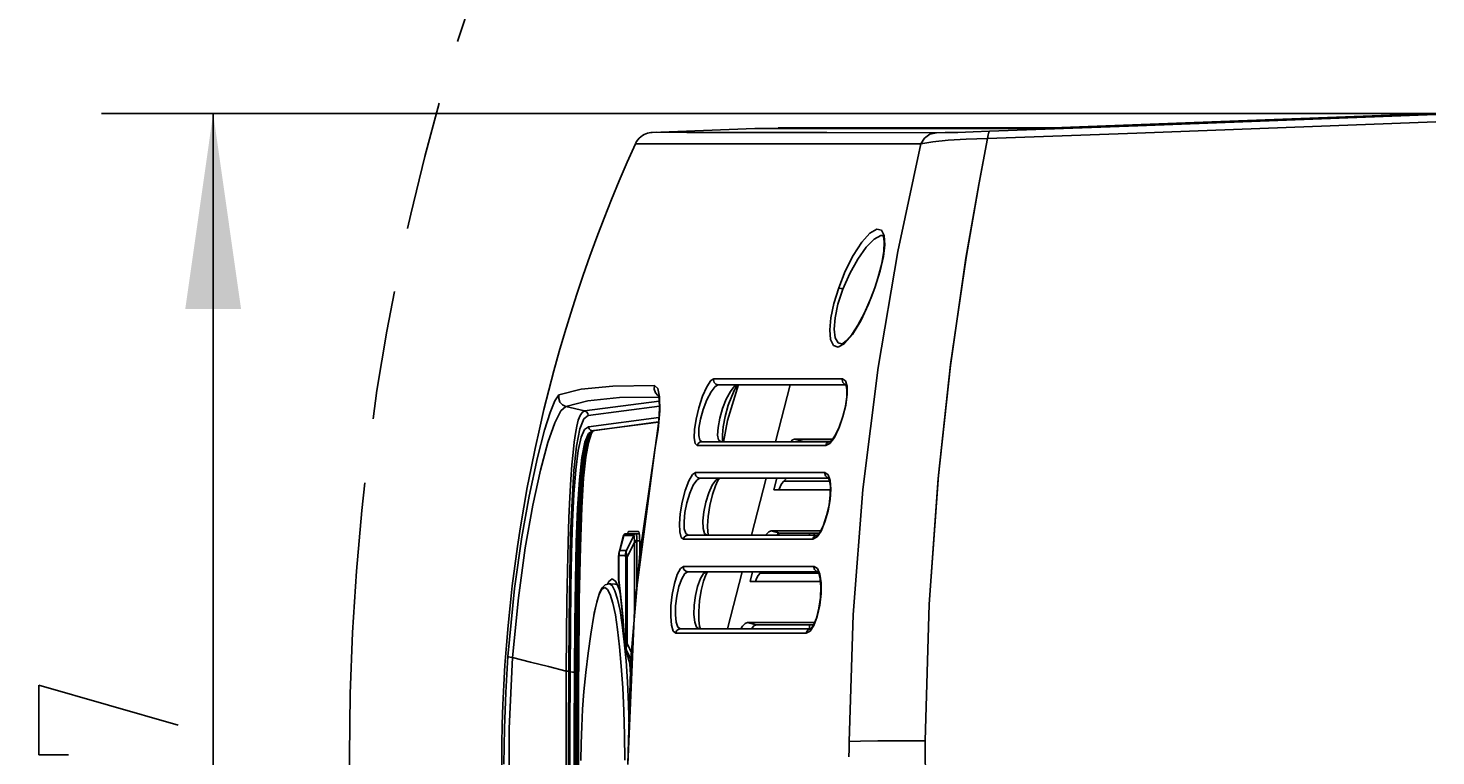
# Model space of a CAD drawing. Header units: inches. Extents: x 0 to 420, y 0 to 297.
# Tile 6 of 90: x 46 to 71, y 76 to 89. Entities that reach past the tile are written whole.
import ezdxf

# ---------------------------------------------------------------- set-up
doc = ezdxf.new("R2010")
doc.units = ezdxf.units.IN
doc.header["$LTSCALE"] = 23.1
doc.header["$MEASUREMENT"] = 0
doc.linetypes.add('PHANTOM', pattern=[0.8, 0.45, -0.05, 0.1, -0.05, 0.1, -0.05])
doc.layers.get('0').update_dxf_attribs({"linetype": 'CONTINUOUS'})
for name, color, linetype in [('AXES', 7, 'CONTINUOUS'), ('DEFAULT_3', 7, 'PHANTOM'), ('DIM_PILOTEES', 7, 'CONTINUOUS')]:
    doc.layers.add(name, color=color, linetype=linetype)
doc.styles.get("Standard").update_dxf_attribs({"font": 'txt', "width": 0.7})
doc.styles.add('TEXTSTYLE_2', font='txt', dxfattribs={"width": 0.7})
doc.dimstyles.new('DIMSTYLE_1', dxfattribs={"dimtxt": 0.18, "dimasz": 3.5, "dimexe": 2, "dimexo": 0, "dimgap": 0.045, "dimtad": 1, "dimzin": 4, "dimdsep": 46, "dimtxsty": 'TEXTSTYLE_2', "dimblk": '_FILLED', "dimblk1": '_FILLED', "dimblk2": '_FILLED', "dimcen": 0.09, "dimazin": 1, "dimtp": 0.003937, "dimtm": 0.003937, "dimtfac": 1, "dimtdec": 0, "dimtofl": 0, "dimtmove": 0, "dimatfit": 3, "dimldrblk": '_FILLED', "dimfxl": 1, "dimtolj": 1, "dimtzin": 4, "dimarcsym": 0})
doc.dimstyles.new('DIMSTYLE_4', dxfattribs={"dimtxt": 2.5, "dimasz": 3.5, "dimexe": 2, "dimexo": 0, "dimgap": 0.09, "dimtad": 1, "dimdec": 0, "dimzin": 4, "dimdsep": 46, "dimtxsty": 'STANDARD', "dimblk": '_FILLED', "dimblk1": '_FILLED', "dimblk2": '_FILLED', "dimcen": 0.09, "dimazin": 1, "dimtp": 0.07874, "dimtm": 0.07874, "dimtfac": 1, "dimtdec": 0, "dimtofl": 0, "dimtmove": 0, "dimatfit": 1, "dimldrblk": '_FILLED', "dimfxl": 1, "dimtolj": 1, "dimtzin": 4, "dimarcsym": 0})

# ---------------------------------------------------------------- blocks, each defined once
blk = doc.blocks.new('_FILLED')
at = {"color": 0, "linetype": 'ByBlock'}
blk.add_solid([(0, 0), (-1, 0.142857), (-1, -0.142857)], dxfattribs=at)
blk = doc.blocks.new('*D2')
at = {"layer": 'DIM_PILOTEES', "color": 2, "linetype": 'Continuous'}
for p, q in [((49.036758, 87.86676), (47.081758, 87.86676)), ((70.977601, 87.86676), (49.036758, 87.86676)), ((49.081758, 87.86676), (49.081758, 76.220878)), ((49.081758, 64.574997), (49.081758, 76.220878)), ((49.036758, 64.574997), (47.081758, 64.574997)), ((70.977867, 64.574997), (49.036758, 64.574997))]:
    blk.add_line(p, q, dxfattribs=at)
at = {"layer": 'DIM_PILOTEES', "color": 2, "linetype": 'Continuous', "xscale": 3.5, "yscale": 3.5, "zscale": 3.5}
for p, rotation in [((49.081758, 87.86676), 90), ((49.081758, 64.574997), 270)]:
    blk.add_blockref('_FILLED', p, dxfattribs=dict(at, rotation=rotation))
blk = doc.blocks.new('*D6')
at = {"layer": 'DIM_PILOTEES', "color": 2, "linetype": 'Continuous'}
for p, q in [((35.961033, 116.165119), (34.006033, 116.165119)), ((84.923528, 116.165119), (35.961033, 116.165119)), ((36.006033, 116.165119), (36.006033, 76.320012)), ((36.006033, 36.474904), (36.006033, 76.320012)), ((35.961033, 36.474904), (34.006033, 36.474904)), ((94.353, 36.474904), (35.961033, 36.474904))]:
    blk.add_line(p, q, dxfattribs=at)
at = {"layer": 'DIM_PILOTEES', "color": 2, "linetype": 'Continuous', "xscale": 3.5, "yscale": 3.5, "zscale": 3.5}
for p, rotation in [((36.006033, 116.165119), 90), ((36.006033, 36.474904), 270)]:
    blk.add_blockref('_FILLED', p, dxfattribs=dict(at, rotation=rotation))
blk = doc.blocks.new('*D14')
at = {"layer": 'DIM_PILOTEES', "color": 2, "linetype": 'Continuous'}
blk.add_line((130.459481, 99.719242), (144.563257, 108.862085), dxfattribs=at)
at = {"layer": 'DIM_PILOTEES', "color": 2, "linetype": 'Continuous', "xscale": 3.5, "yscale": 3.5, "zscale": 3.5, "rotation": 212.953525}
blk.add_blockref('_FILLED', (130.459481, 99.719242), dxfattribs=at)

msp = doc.modelspace()

# ---------------------------------------------------------------- linework, layer by layer
at = {"color": 7, "linetype": 'Continuous'}
for p, q in [((68.305313, 87.744567), (65.638838, 87.644832)), ((68.399861, 87.768044), (66.331871, 87.690567)), ((70.978402, 87.845923), (68.305313, 87.744567)), ((70.473976, 87.847351), (68.399861, 87.768044)), ((70.97798, 87.866799), (70.473976, 87.847354)), ((56.798275, 87.488636), (56.767974, 87.471107)), ((56.828969, 87.502469), (56.798275, 87.488636)), ((56.859378, 87.512772), (56.828969, 87.502469)), ((56.889022, 87.519856), (56.859378, 87.512772)), ((56.917044, 87.524036), (56.889022, 87.519856)), ((56.936047, 87.525529), (56.917044, 87.524036)), ((56.940371, 87.525719), (56.936047, 87.525529)), ((56.940718, 87.528717), (56.939976, 87.528648)), ((57.02853, 87.52904), (56.940718, 87.528717)), ((58.780967, 87.599412), (56.940731, 87.528717)), ((57.563099, 87.528441), (57.02853, 87.52904)), ((58.579097, 87.526578), (57.563099, 87.528441)), ((60.072098, 87.524004), (58.579097, 87.526578)), ((58.780883, 87.599409), (58.857343, 87.599773)), ((58.857343, 87.599773), (59.354833, 87.599605)), ((59.354833, 87.599605), (60.311452, 87.598534)), ((62.03547, 87.521525), (60.072098, 87.524004)), ((60.311452, 87.598534), (61.723158, 87.597053)), ((61.723158, 87.597053), (63.583953, 87.595885)), ((61.821528, 87.424594), (61.91834, 87.493158)), ((61.91834, 87.493158), (62.03565, 87.521565)), ((62.192114, 87.523241), (62.03547, 87.521525)), ((62.41735, 87.528483), (62.192114, 87.523241)), ((62.690705, 87.5367), (62.41735, 87.528483)), ((62.98288, 87.546838), (62.690705, 87.5367)), ((62.95151, 87.419547), (62.959107, 87.486769)), ((62.951514, 87.419525), (65.621216, 87.516833)), ((62.951524, 87.419643), (65.621204, 87.516837)), ((62.959107, 87.486769), (62.969821, 87.53047)), ((62.969821, 87.53047), (62.982886, 87.546878)), ((65.638838, 87.644832), (62.98288, 87.546838)), ((63.645334, 87.59646), (63.583953, 87.595885)), ((63.732855, 87.598196), (63.645334, 87.59646)), ((63.8436, 87.601037), (63.732855, 87.598196)), ((63.974613, 87.604914), (63.8436, 87.601037)), ((64.121087, 87.60969), (63.974613, 87.604914)), ((64.155604, 87.610904), (64.066233, 87.610904)), ((64.278092, 87.615209), (64.121087, 87.60969)), ((66.331871, 87.690567), (64.278088, 87.615223)), ((65.621204, 87.516837), (68.298169, 87.616249)), ((65.621216, 87.516833), (68.298185, 87.61637)), ((68.298169, 87.616249), (70.978003, 87.718003)), ((68.298185, 87.61637), (70.977997, 87.718262)), ((56.642944, 87.325153), (61.753916, 87.325158)), ((56.646012, 87.331787), (56.643449, 87.326262)), ((56.66461, 87.365804), (56.646012, 87.331787)), ((56.686597, 87.397026), (56.66461, 87.365804)), ((56.711488, 87.425122), (56.686597, 87.397026)), ((56.738803, 87.449881), (56.711488, 87.425122)), ((56.767974, 87.471107), (56.738803, 87.449881)), ((61.753916, 87.325158), (61.345444, 85.394013)), ((61.753275, 87.322649), (61.821528, 87.424594)), ((61.969922, 87.359915), (61.753275, 87.322649)), ((62.245219, 87.387449), (61.969922, 87.359915)), ((62.568868, 87.407177), (62.245219, 87.387449)), ((62.951524, 87.419726), (62.568868, 87.407177)), ((62.793298, 86.596956), (62.951514, 87.419525)), ((62.797476, 86.624627), (62.951524, 87.419643)), ((62.563725, 85.273964), (62.793298, 86.596956)), ((62.566689, 85.288469), (62.797476, 86.624627)), ((60.697634, 85.560545), (60.844486, 85.723431)), ((60.844486, 85.723431), (60.967416, 85.796165)), ((60.967416, 85.796165), (61.051329, 85.77911)), ((61.051329, 85.77911), (61.099494, 85.681232)), ((60.544074, 85.32461), (60.697634, 85.560545)), ((60.62674, 85.261596), (60.777481, 85.471802)), ((60.777481, 85.471802), (60.918864, 85.614643)), ((60.918864, 85.614643), (61.037655, 85.680324)), ((61.037655, 85.680324), (61.069662, 85.684494)), ((61.069662, 85.684494), (61.071328, 85.684478)), ((61.0707, 85.685256), (61.07141, 85.684845)), ((61.07141, 85.684845), (61.084266, 85.662033)), ((61.108932, 85.518068), (61.083836, 85.305741)), ((61.084266, 85.662033), (61.100206, 85.567573)), ((61.100206, 85.567573), (61.092704, 85.402415)), ((61.099494, 85.681232), (61.108932, 85.518068)), ((60.400935, 85.042094), (60.544074, 85.32461)), ((60.482654, 85.003391), (60.62674, 85.261596)), ((61.345444, 85.394013), (60.991517, 83.317423)), ((61.083836, 85.305741), (61.025849, 85.047957)), ((61.092704, 85.402415), (61.054049, 85.179731)), ((62.285197, 83.355875), (62.563725, 85.273964)), ((62.287147, 83.374725), (62.566689, 85.288469)), ((60.28363, 84.747803), (60.400935, 85.042094)), ((60.359447, 84.720904), (60.482654, 85.003391)), ((61.025849, 85.047957), (60.933136, 84.747802)), ((61.054049, 85.179731), (60.984493, 84.916906)), ((60.198323, 84.466655), (60.28363, 84.747803)), ((60.271108, 84.450906), (60.359447, 84.720904)), ((60.28363, 84.747803), (60.299369, 84.742104)), ((60.299369, 84.742104), (60.326519, 84.732472)), ((60.326519, 84.732472), (60.359447, 84.720904)), ((60.933136, 84.747802), (60.819541, 84.453763)), ((60.929699, 84.748849), (60.863553, 84.57081)), ((60.984493, 84.916906), (60.92969, 84.748852)), ((60.933141, 84.747801), (60.92969, 84.748852)), ((60.14552, 84.210314), (60.198323, 84.466655)), ((60.819541, 84.453763), (60.678438, 84.156695)), ((60.863553, 84.57081), (60.746039, 84.300698)), ((60.125931, 83.993786), (60.14552, 84.210314)), ((60.202329, 84.003667), (60.218606, 84.207582)), ((60.218606, 84.207582), (60.271108, 84.450906)), ((60.746039, 84.300698), (60.628049, 84.076789)), ((60.13989, 83.821908), (60.125931, 83.993786)), ((60.222002, 83.851644), (60.202329, 84.003667)), ((60.628049, 84.076789), (60.518316, 83.908947)), ((60.678438, 84.156695), (60.528302, 83.909354)), ((60.191671, 83.711084), (60.13989, 83.821908)), ((60.273555, 83.684293), (60.191671, 83.711084)), ((60.276139, 83.76329), (60.222002, 83.851644)), ((60.388872, 83.748224), (60.273555, 83.684293)), ((60.335151, 83.744479), (60.276139, 83.76329)), ((60.358256, 83.751723), (60.336034, 83.744497)), ((60.424864, 83.801116), (60.358256, 83.751723)), ((60.528302, 83.909354), (60.388872, 83.748224)), ((60.518316, 83.908947), (60.424864, 83.801116)), ((60.991517, 83.317423), (60.718616, 81.137937)), ((62.063833, 81.3355), (62.285197, 83.355875)), ((62.069451, 81.392059), (62.287147, 83.374725)), ((56.239762, 82.98863), (55.669207, 82.93306)), ((56.985147, 82.997013), (56.239762, 82.98863)), ((56.981214, 82.931102), (56.984987, 82.997002)), ((56.985147, 82.997013), (57.045596, 82.945033)), ((57.045596, 82.945033), (57.077171, 82.793463)), ((57.844436, 82.80669), (57.920096, 82.976966)), ((57.920096, 82.976966), (57.992394, 83.085108)), ((57.992394, 83.085108), (58.046512, 83.118509)), ((57.998278, 82.887207), (58.069429, 82.980414)), ((58.044067, 83.104148), (58.043753, 83.09675)), ((58.043753, 83.09675), (58.05585, 83.052517)), ((58.044991, 83.111396), (58.044067, 83.104148)), ((58.046512, 83.118509), (58.044991, 83.111396)), ((58.046512, 83.118509), (60.351643, 83.118509)), ((58.05585, 83.052517), (58.085602, 83.022879)), ((58.069429, 82.980414), (58.126571, 83.01175)), ((58.085602, 83.022879), (58.126571, 83.01175)), ((58.126571, 83.01175), (60.413201, 83.01175)), ((58.291986, 82.373951), (58.488326, 83.014159)), ((58.413657, 82.981743), (58.344024, 82.892702)), ((58.469434, 83.011749), (58.413657, 82.981743)), ((58.420221, 82.92005), (58.46118, 82.985685)), ((58.46118, 82.985685), (58.484848, 83.012809)), ((59.417316, 83.01175), (59.154595, 81.99175)), ((60.348941, 83.09675), (60.349247, 83.104122)), ((60.348941, 83.09675), (60.359804, 83.05425)), ((60.349247, 83.104122), (60.350157, 83.111413)), ((60.350157, 83.111413), (60.351643, 83.118509)), ((60.405816, 83.08271), (60.351643, 83.118509)), ((60.359804, 83.05425), (60.389483, 83.023138)), ((60.389483, 83.023138), (60.429082, 83.011756)), ((60.433545, 82.986204), (60.405816, 83.08271)), ((60.409783, 83.019607), (60.4188, 82.998879)), ((60.4188, 82.998879), (60.430294, 82.923547)), ((60.435451, 82.837808), (60.433545, 82.986204)), ((55.197732, 82.725598), (55.114053, 82.512317)), ((55.274489, 82.830565), (55.197732, 82.725598)), ((55.270567, 82.764143), (55.274089, 82.830416)), ((55.292339, 82.702064), (55.270567, 82.764143)), ((55.669207, 82.93306), (55.274489, 82.830565)), ((55.335991, 82.652871), (55.292339, 82.702064)), ((55.395013, 82.623926), (55.78989, 82.726466)), ((57.069905, 82.718661), (55.734548, 82.542837)), ((55.78989, 82.726466), (56.359655, 82.781943)), ((56.359655, 82.781943), (57.061657, 82.789801)), ((57.002306, 82.86891), (56.981214, 82.931102)), ((57.045052, 82.819534), (57.002306, 82.86891)), ((57.057515, 82.813284), (57.045052, 82.819534)), ((57.053624, 82.829638), (57.055682, 82.823677)), ((57.055682, 82.823677), (57.068964, 82.748376)), ((57.068964, 82.748376), (57.073869, 82.593578)), ((57.077171, 82.793463), (57.078899, 82.542866)), ((57.776654, 82.599767), (57.844436, 82.80669)), ((57.857795, 82.570275), (57.923742, 82.743026)), ((57.923742, 82.743026), (57.998278, 82.887207)), ((58.270856, 82.75515), (58.204319, 82.586991)), ((58.344024, 82.892702), (58.270856, 82.75515)), ((58.30702, 82.645867), (58.367598, 82.809603)), ((58.367598, 82.809603), (58.420221, 82.92005)), ((60.427023, 82.795534), (60.402891, 82.630235)), ((60.41024, 82.647472), (60.435451, 82.837808)), ((60.430294, 82.923547), (60.427023, 82.795534)), ((55.114053, 82.512317), (55.017138, 82.196565)), ((55.203092, 82.331176), (55.310785, 82.543067)), ((55.310785, 82.543067), (55.394988, 82.623932)), ((55.395011, 82.623925), (55.335991, 82.652871)), ((55.734548, 82.542837), (55.395013, 82.623926)), ((55.621244, 82.377303), (55.654381, 82.460683)), ((55.654381, 82.460683), (55.692284, 82.51719)), ((55.692284, 82.51719), (55.734548, 82.542837)), ((55.717675, 82.399412), (55.797282, 82.460743)), ((55.734548, 82.542837), (55.766597, 82.52619)), ((55.766597, 82.52619), (55.789011, 82.497294)), ((55.789011, 82.497294), (55.797282, 82.460743)), ((55.797282, 82.460743), (57.072756, 82.628682)), ((57.078899, 82.542866), (57.048388, 82.213318)), ((57.073869, 82.593578), (57.060061, 82.358802)), ((57.728942, 82.398436), (57.776654, 82.599767)), ((57.809074, 82.393897), (57.857795, 82.570275)), ((58.204319, 82.586991), (58.153847, 82.413189)), ((58.21545, 82.258384), (58.25134, 82.446011)), ((58.25134, 82.446011), (58.30702, 82.645867)), ((60.289357, 82.237269), (60.360759, 82.442048)), ((60.35779, 82.445751), (60.295877, 82.265835)), ((60.402891, 82.630235), (60.35779, 82.445751)), ((60.360759, 82.442048), (60.41024, 82.647472)), ((55.017138, 82.196565), (54.891122, 81.706973)), ((55.077009, 81.977405), (55.203092, 82.331176)), ((55.568477, 82.139256), (55.592795, 82.269892)), ((55.588363, 81.913246), (55.647591, 82.223222)), ((55.592795, 82.269892), (55.621244, 82.377303)), ((55.647591, 82.223222), (55.717675, 82.399412)), ((55.734212, 82.210084), (55.67257, 82.0756)), ((55.802836, 82.25709), (55.734212, 82.210084)), ((55.801135, 82.137112), (55.872871, 82.189141)), ((57.063844, 82.423123), (55.802836, 82.25709)), ((55.802836, 82.25709), (55.812374, 82.222358)), ((55.812374, 82.222358), (55.838039, 82.197459)), ((55.82655, 82.138568), (55.897912, 82.190021)), ((55.838039, 82.197459), (55.872871, 82.189139)), ((55.872114, 82.175332), (55.889608, 82.184331)), ((55.872871, 82.189139), (57.058423, 82.345238)), ((55.881143, 82.189476), (55.872871, 82.189139)), ((55.889901, 82.189783), (55.881143, 82.189476)), ((55.897912, 82.190019), (55.889901, 82.189783)), ((57.058127, 82.342782), (55.897912, 82.190019)), ((55.897912, 82.190019), (55.901217, 82.190299)), ((57.048388, 82.213318), (56.99323, 81.845269)), ((57.060061, 82.358802), (57.023479, 82.055809)), ((57.69592, 82.06067), (57.701319, 82.212915)), ((57.701319, 82.212915), (57.728942, 82.398436)), ((57.776933, 82.106223), (57.781754, 82.234364)), ((57.781754, 82.234364), (57.809074, 82.393897)), ((58.122943, 82.246605), (58.116019, 82.111987)), ((58.153847, 82.413189), (58.122943, 82.246605)), ((58.201317, 82.114888), (58.21545, 82.258384)), ((58.22039, 81.982889), (58.291986, 82.373951)), ((60.206816, 82.069684), (60.289357, 82.237269)), ((60.295877, 82.265835), (60.226002, 82.117355)), ((54.94213, 81.48439), (55.077009, 81.977405)), ((55.526373, 81.799687), (55.546715, 81.983999)), ((55.546715, 81.983999), (55.568477, 82.139256)), ((55.67257, 82.0756), (55.618958, 81.835352)), ((55.682721, 81.711296), (55.737467, 81.98631)), ((55.70904, 81.720183), (55.763728, 81.991091)), ((55.737467, 81.98631), (55.801135, 82.137112)), ((55.740571, 81.790014), (55.793044, 82.02381)), ((55.755049, 81.71374), (55.800977, 81.97423)), ((55.763728, 81.991091), (55.82655, 82.138568)), ((55.81656, 82.047036), (55.763821, 81.812731)), ((55.793044, 82.02381), (55.85338, 82.154297)), ((55.800977, 81.97423), (55.858593, 82.146528)), ((55.877245, 82.178398), (55.81656, 82.047036)), ((55.85338, 82.154297), (55.868037, 82.171423)), ((55.858593, 82.146528), (55.879737, 82.179253)), ((55.868017, 82.1714), (55.872114, 82.175332)), ((55.868037, 82.171423), (55.868092, 82.171479)), ((57.023479, 82.055809), (56.988902, 81.839445)), ((57.713731, 81.959219), (57.69592, 82.06067)), ((57.751815, 81.924743), (57.713731, 81.959219)), ((57.766634, 81.957921), (57.751819, 81.924743)), ((57.795679, 81.98275), (57.766634, 81.957921)), ((57.794416, 82.021796), (57.776933, 82.106223)), ((57.832768, 81.99175), (57.794416, 82.021796)), ((57.832772, 81.99175), (57.795679, 81.98275)), ((60.130167, 81.99175), (57.832767, 81.99175)), ((58.116019, 82.111987), (58.132922, 82.023332)), ((58.132922, 82.023332), (58.171989, 81.99175)), ((58.202795, 82.022339), (58.201317, 82.114888)), ((58.208492, 81.99175), (58.202795, 82.022339)), ((59.454351, 82.023693), (59.424158, 81.99175)), ((59.495178, 82.04057), (59.454351, 82.023693)), ((59.495178, 82.04057), (59.653024, 81.996571)), ((59.495178, 82.04057), (60.174382, 82.04057)), ((59.641363, 81.99175), (59.653024, 81.996571)), ((59.653024, 81.996571), (60.132966, 81.996571)), ((60.050694, 81.924743), (60.066398, 81.959546)), ((60.050703, 81.924743), (60.123043, 81.960803)), ((60.066398, 81.959546), (60.094193, 81.983038)), ((60.094193, 81.983038), (60.129961, 81.99175)), ((60.123043, 81.960803), (60.206816, 82.069684)), ((60.154384, 82.014741), (60.12897, 81.993181)), ((60.12897, 81.993181), (60.130159, 81.991741)), ((60.164731, 82.026214), (60.154384, 82.014741)), ((60.226002, 82.117355), (60.164731, 82.026214)), ((54.891122, 81.706973), (54.742714, 81.020642)), ((55.506888, 81.579489), (55.526373, 81.799687)), ((55.542197, 81.47822), (55.588363, 81.913246)), ((55.618958, 81.835352), (55.575632, 81.487633)), ((55.639466, 81.30719), (55.682721, 81.711296)), ((55.66526, 81.318349), (55.70904, 81.720183)), ((55.69817, 81.450157), (55.740571, 81.790014)), ((55.716398, 81.341624), (55.755049, 81.71374)), ((55.763821, 81.812731), (55.721187, 81.47296)), ((56.988897, 81.839427), (56.633258, 79.110269)), ((56.725454, 79.986982), (56.99323, 81.845269)), ((56.988902, 81.839458), (56.993343, 81.8459)), ((60.050694, 81.924743), (57.751819, 81.924743)), ((54.804412, 80.85619), (54.94213, 81.48439)), ((55.487843, 81.315548), (55.506888, 81.579489)), ((55.508097, 80.942453), (55.542197, 81.47822)), ((55.575632, 81.487633), (55.543062, 81.055638)), ((55.666311, 81.026069), (55.69817, 81.450157)), ((55.721187, 81.47296), (55.688905, 81.047955)), ((57.66468, 81.405463), (57.717093, 81.439038)), ((57.715704, 81.428145), (57.715526, 81.422577)), ((57.716228, 81.433626), (57.715704, 81.428145)), ((57.717093, 81.439038), (57.716228, 81.433626)), ((57.717093, 81.439038), (60.038368, 81.439038)), ((60.036833, 81.422577), (60.037006, 81.428119)), ((60.037006, 81.428119), (60.037521, 81.433622)), ((60.037521, 81.433622), (60.038368, 81.439038)), ((60.095954, 81.402271), (60.038369, 81.439038)), ((55.469355, 81.000575), (55.487843, 81.315548)), ((55.607626, 80.798325), (55.639466, 81.30719)), ((55.633117, 80.810523), (55.66526, 81.318349)), ((55.683567, 80.817186), (55.716398, 81.341624)), ((57.532601, 81.118147), (57.597287, 81.292163)), ((57.597287, 81.292163), (57.66468, 81.405463)), ((57.616558, 81.070446), (57.679054, 81.212657)), ((57.679054, 81.212657), (57.742839, 81.305786)), ((57.715526, 81.422577), (57.726705, 81.379921)), ((57.726705, 81.379921), (57.756835, 81.349013)), ((57.742839, 81.305786), (57.798309, 81.337577)), ((57.756835, 81.349013), (57.798308, 81.337577)), ((57.798309, 81.337577), (60.104746, 81.337577)), ((58.018793, 81.216765), (57.956809, 81.079151)), ((58.081633, 81.30669), (58.018793, 81.216765)), ((58.02323, 81.047932), (58.076624, 81.202056)), ((58.076624, 81.202056), (58.121815, 81.29543)), ((58.136134, 81.337575), (58.081633, 81.30669)), ((58.121815, 81.29543), (58.151329, 81.33706)), ((58.9861, 81.337577), (58.723379, 80.317577)), ((59.120463, 81.131534), (59.173533, 81.337577)), ((59.233664, 81.187225), (59.21418, 81.131534)), ((59.262151, 81.238553), (59.233664, 81.187225)), ((59.298769, 81.283952), (59.262151, 81.238553)), ((59.350317, 81.337577), (59.298769, 81.283952)), ((59.298769, 81.283952), (60.122708, 81.283952)), ((59.339929, 81.326771), (59.342712, 81.337577)), ((60.046723, 81.381886), (60.036833, 81.422577)), ((60.075829, 81.349912), (60.046723, 81.381886)), ((60.116694, 81.337586), (60.075829, 81.349912)), ((60.131943, 81.298696), (60.095954, 81.402271)), ((60.101847, 81.342778), (60.103328, 81.340961)), ((60.103328, 81.340961), (60.12023, 81.30061)), ((60.117876, 81.337577), (60.116694, 81.337586)), ((60.12023, 81.30061), (60.13568, 81.196762)), ((60.142681, 81.140807), (60.131943, 81.298696)), ((60.13568, 81.196762), (60.133992, 81.0435)), ((61.903312, 79.085392), (62.069451, 81.392059)), ((61.903568, 79.084344), (62.063833, 81.3355)), ((54.742714, 81.020642), (54.61137, 80.288574)), ((55.452363, 80.627206), (55.469355, 81.000575)), ((55.483464, 80.319935), (55.508097, 80.942453)), ((55.543062, 81.055638), (55.518999, 80.558743)), ((55.642607, 80.535397), (55.666311, 81.026069)), ((55.688905, 81.047955), (55.664856, 80.554685)), ((57.479134, 80.908602), (57.532601, 81.118147)), ((57.564781, 80.900583), (57.616558, 81.070446)), ((57.956809, 81.079151), (57.904145, 80.911798)), ((57.975431, 80.851879), (58.02323, 81.047932)), ((59.120463, 81.131534), (60.134961, 81.131534)), ((60.094104, 80.754641), (60.129649, 80.956)), ((60.133992, 81.0435), (60.111278, 80.860186)), ((60.129649, 80.956), (60.142681, 81.140807)), ((60.718616, 81.137937), (60.541236, 78.894107)), ((54.669945, 80.095242), (54.804412, 80.85619)), ((55.584508, 80.196671), (55.607626, 80.798325)), ((55.609749, 80.206774), (55.633117, 80.810523)), ((55.657469, 80.11351), (55.683567, 80.817186)), ((57.432464, 80.525099), (57.445695, 80.703228)), ((57.445695, 80.703228), (57.479134, 80.908602)), ((57.51455, 80.565535), (57.529838, 80.725805)), ((57.529838, 80.725805), (57.564781, 80.900583)), ((57.86792, 80.739016), (57.85056, 80.573749)), ((57.904145, 80.911798), (57.86792, 80.739016)), ((57.945069, 80.655327), (57.975431, 80.851879)), ((60.03792, 80.555529), (60.094104, 80.754641)), ((60.111278, 80.860186), (60.068426, 80.669462)), ((55.438267, 80.188996), (55.452363, 80.627206)), ((55.518999, 80.558743), (55.501185, 80.000231)), ((55.625009, 79.981903), (55.642607, 80.535397)), ((55.664856, 80.554685), (55.647005, 79.997027)), ((57.438179, 80.378162), (57.432464, 80.525099)), ((57.519496, 80.435087), (57.51455, 80.565535)), ((57.54394, 80.348465), (57.519496, 80.435087)), ((57.85056, 80.573749), (57.854463, 80.438853)), ((57.854463, 80.438853), (57.878752, 80.349489)), ((57.934528, 80.486163), (57.945069, 80.655327)), ((57.94026, 80.372226), (57.934528, 80.486163)), ((60.010957, 80.499723), (59.949349, 80.377691)), ((59.968787, 80.392964), (60.03792, 80.555529)), ((60.068426, 80.669462), (60.010957, 80.499723)), ((54.61137, 80.288574), (54.480062, 79.365012)), ((55.426631, 79.689593), (55.438267, 80.188996)), ((55.466154, 79.613874), (55.483464, 80.319935)), ((55.568166, 79.504896), (55.584508, 80.196671)), ((55.593241, 79.512732), (55.609749, 80.206774)), ((56.352922, 80.018439), (56.426973, 80.303921)), ((56.364233, 80.0467), (56.434041, 80.315826)), ((56.42924, 80.311346), (56.426965, 80.303891)), ((56.426975, 80.303929), (56.428797, 80.309772)), ((56.428797, 80.309772), (56.431591, 80.314519)), ((56.432637, 80.319131), (56.42924, 80.311346)), ((56.43159, 80.314519), (56.437614, 80.326109)), ((56.432324, 80.31496), (56.431591, 80.314519)), ((56.433141, 80.315396), (56.432324, 80.31496)), ((56.438379, 80.327712), (56.432637, 80.319131)), ((56.434041, 80.315826), (56.433141, 80.315396)), ((56.440406, 80.327201), (56.434041, 80.315826)), ((56.612458, 80.315826), (56.434041, 80.315826)), ((56.437614, 80.326109), (56.446772, 80.335249)), ((56.447443, 80.335912), (56.438379, 80.327712)), ((56.449766, 80.336001), (56.440406, 80.327201)), ((56.446772, 80.335249), (56.458523, 80.341286)), ((56.459393, 80.341597), (56.447443, 80.335912)), ((56.461064, 80.341494), (56.449766, 80.336001)), ((56.458523, 80.341286), (56.471732, 80.343404)), ((56.471734, 80.343404), (56.459393, 80.341597)), ((56.473579, 80.343404), (56.461064, 80.341494)), ((56.471732, 80.343404), (56.713393, 80.343404)), ((56.612458, 80.315826), (56.481718, 80.0467)), ((56.495233, 79.927318), (56.625973, 80.196444)), ((56.506801, 80.353382), (56.505672, 80.343404)), ((56.512155, 80.377528), (56.506801, 80.353382)), ((56.518121, 80.385904), (56.512155, 80.377528)), ((56.518121, 80.385904), (56.700944, 80.385904)), ((56.612458, 80.315826), (56.618624, 80.326943)), ((56.613127, 80.315396), (56.612458, 80.315826)), ((56.613889, 80.31496), (56.613127, 80.315396)), ((56.614747, 80.314519), (56.613889, 80.31496)), ((56.614747, 80.314519), (56.620725, 80.326116)), ((56.614747, 80.314519), (56.617329, 80.310191)), ((56.617329, 80.310191), (56.619549, 80.299804)), ((56.618624, 80.326943), (56.627704, 80.335666)), ((56.619549, 80.299804), (56.621644, 80.283866)), ((56.620725, 80.326116), (56.629805, 80.33525)), ((56.621644, 80.283866), (56.623607, 80.264199)), ((56.623607, 80.264199), (56.625167, 80.241698)), ((56.625167, 80.241698), (56.625744, 80.217376)), ((56.625732, 80.21035), (56.625744, 80.217376)), ((56.625808, 80.203372), (56.625732, 80.21035)), ((56.625744, 80.217376), (56.668988, 80.215904)), ((56.625973, 80.196444), (56.625808, 80.203372)), ((56.625973, 78.943627), (56.625973, 80.196444)), ((56.668633, 80.196444), (56.625973, 80.196444)), ((56.627704, 80.335666), (56.63918, 80.341399)), ((56.629805, 80.33525), (56.641455, 80.341286)), ((56.63918, 80.341399), (56.651996, 80.343404)), ((56.641455, 80.341286), (56.654555, 80.343404)), ((56.6581, 80.340286), (56.654555, 80.343404)), ((56.661154, 80.330886), (56.6581, 80.340286)), ((56.663856, 80.315352), (56.661154, 80.330886)), ((56.66619, 80.294522), (56.663856, 80.315352)), ((56.667944, 80.270814), (56.66619, 80.294522)), ((56.668997, 80.244498), (56.667944, 80.270814)), ((56.668633, 80.196439), (56.668673, 80.202932)), ((56.668633, 80.196439), (56.668633, 79.381734)), ((56.668673, 80.202932), (56.668791, 80.209419)), ((56.668791, 80.209419), (56.668988, 80.215904)), ((56.668988, 80.215904), (56.668997, 80.244498)), ((56.720189, 80.215904), (56.668988, 80.215904)), ((56.706909, 80.37753), (56.700944, 80.385904)), ((56.712263, 80.353388), (56.706909, 80.37753)), ((56.716507, 80.315899), (56.712263, 80.353388)), ((56.719241, 80.268604), (56.716507, 80.315899)), ((56.720189, 80.215904), (56.719241, 80.268604)), ((56.720189, 80.215904), (56.720189, 79.777374)), ((57.462375, 80.28086), (57.438179, 80.378162)), ((57.503689, 80.245272), (57.462375, 80.28086)), ((57.503689, 80.245272), (57.51834, 80.28221)), ((59.820411, 80.245272), (57.503689, 80.245272)), ((57.51834, 80.28221), (57.547789, 80.30822)), ((57.585547, 80.317577), (57.54394, 80.348465)), ((57.547789, 80.30822), (57.585551, 80.317577)), ((59.900559, 80.317577), (57.585547, 80.317577)), ((57.878752, 80.349489), (57.921001, 80.317577)), ((57.951991, 80.317577), (57.94026, 80.372226)), ((58.984837, 80.332354), (58.975538, 80.317577)), ((59.031403, 80.381619), (58.984837, 80.332354)), ((59.07223, 80.398496), (59.031403, 80.381619)), ((59.07223, 80.398496), (59.230076, 80.354497)), ((59.07223, 80.398496), (59.959853, 80.398496)), ((59.170304, 80.317577), (59.189246, 80.337617)), ((59.189246, 80.337617), (59.230076, 80.354497)), ((59.230076, 80.354497), (59.930239, 80.354497)), ((59.760966, 80.317577), (59.760966, 80.354497)), ((59.820411, 80.245272), (59.835134, 80.282757)), ((59.820416, 80.245272), (59.897047, 80.287668)), ((59.835134, 80.282757), (59.863467, 80.308155)), ((59.843, 80.354497), (59.843, 80.317574)), ((59.863467, 80.308155), (59.899935, 80.317574)), ((59.897047, 80.287668), (59.968787, 80.392964)), ((59.904292, 80.323004), (59.900359, 80.32002)), ((59.949349, 80.377691), (59.904292, 80.323004)), ((54.54731, 79.20115), (54.669945, 80.095242)), ((55.501185, 80.000231), (55.488247, 79.376388)), ((55.612264, 79.365632), (55.625009, 79.981903)), ((55.647005, 79.997027), (55.634094, 79.376731)), ((55.638183, 79.16062), (55.657469, 80.11351)), ((56.343269, 79.943111), (56.343083, 79.927318)), ((56.343083, 79.927318), (56.343083, 79.541589)), ((56.344723, 79.927318), (56.343083, 79.927318)), ((56.343942, 79.959335), (56.343269, 79.943111)), ((56.345141, 79.974347), (56.343942, 79.959335)), ((56.344723, 79.927318), (56.344763, 79.933353)), ((56.344723, 79.927318), (56.344723, 79.541592)), ((56.344763, 79.933353), (56.344881, 79.938588)), ((56.344881, 79.938588), (56.345063, 79.942984)), ((56.345063, 79.942984), (56.345301, 79.946633)), ((56.347117, 79.990021), (56.345141, 79.974347)), ((56.345301, 79.946633), (56.345591, 79.94967)), ((56.345591, 79.94967), (56.345938, 79.952198)), ((56.345938, 79.952198), (56.346354, 79.954258)), ((56.346354, 79.954258), (56.346849, 79.955822)), ((56.346849, 79.955822), (56.347432, 79.956818)), ((56.350282, 80.0073), (56.347117, 79.990021)), ((56.347432, 79.956818), (56.348101, 79.957163)), ((56.349916, 79.987627), (56.348101, 79.957163)), ((56.465587, 79.957163), (56.348101, 79.957163)), ((56.355321, 80.017603), (56.349916, 79.987627)), ((56.352955, 80.018572), (56.350282, 80.0073)), ((56.352942, 80.018516), (56.355885, 80.028276)), ((56.364233, 80.0467), (56.355321, 80.017603)), ((56.355885, 80.028276), (56.364233, 80.0467)), ((56.364233, 80.0467), (56.481718, 80.0467)), ((56.465587, 79.957163), (56.467393, 79.987557)), ((56.465587, 79.957163), (56.46627, 79.956803)), ((56.46627, 79.956803), (56.466863, 79.955765)), ((56.466863, 79.955765), (56.46736, 79.954153)), ((56.46736, 79.954153), (56.467773, 79.952056)), ((56.467393, 79.987557), (56.47279, 80.017535)), ((56.467773, 79.952056), (56.468117, 79.949496)), ((56.468117, 79.949496), (56.468403, 79.946427)), ((56.468403, 79.946427), (56.468636, 79.942757)), ((56.468636, 79.942757), (56.468813, 79.938383)), ((56.468813, 79.938383), (56.468926, 79.933233)), ((56.468926, 79.933233), (56.468965, 79.927318)), ((56.468965, 78.379489), (56.468965, 79.927318)), ((56.495233, 79.927318), (56.468965, 79.927318)), ((56.47279, 80.017535), (56.481718, 80.0467)), ((56.481718, 80.0467), (56.480088, 80.027438)), ((56.480088, 80.027438), (56.480785, 80.006393)), ((56.480785, 80.006393), (56.48344, 79.983322)), ((56.48344, 79.983322), (56.488169, 79.957086)), ((56.488169, 79.957086), (56.495233, 79.927318)), ((56.495233, 79.927318), (56.495233, 78.379489)), ((56.563981, 78.10662), (56.725454, 79.986982)), ((55.416895, 79.136649), (55.426631, 79.689593)), ((57.392091, 79.614808), (57.448636, 79.722432)), ((57.448636, 79.722432), (57.502091, 79.759567)), ((57.501455, 79.752162), (57.501374, 79.748404)), ((57.501374, 79.748404), (57.513447, 79.704193)), ((57.501695, 79.75588), (57.501455, 79.752162)), ((57.502091, 79.759567), (57.501695, 79.75588)), ((57.502091, 79.759567), (59.841872, 79.759567)), ((57.513447, 79.704193), (57.543647, 79.674264)), ((57.530427, 79.631355), (57.584115, 79.663404)), ((57.543647, 79.674264), (57.584116, 79.663404)), ((57.584115, 79.663404), (59.909208, 79.663404)), ((57.918591, 79.663403), (57.865445, 79.631858)), ((57.904408, 79.611277), (57.935274, 79.66285)), ((58.554884, 79.663404), (58.292164, 78.643404)), ((58.697515, 79.489461), (58.742318, 79.663404)), ((58.896513, 79.663404), (58.875822, 79.641878)), ((59.841171, 79.748404), (59.841249, 79.752143)), ((59.841171, 79.748404), (59.852022, 79.705904)), ((59.841249, 79.752143), (59.841484, 79.755868)), ((59.841484, 79.755868), (59.841872, 79.759567)), ((59.841875, 79.759567), (59.902356, 79.722987)), ((59.852022, 79.705904), (59.881667, 79.674791)), ((59.881667, 79.674791), (59.922163, 79.663404)), ((59.902356, 79.722987), (59.944847, 79.622388)), ((59.909208, 79.66713), (59.90993, 79.666542)), ((59.90993, 79.666542), (59.928366, 79.634932)), ((55.454645, 78.810951), (55.466154, 79.613874)), ((55.557536, 78.732309), (55.568166, 79.504896)), ((55.582487, 78.733462), (55.593241, 79.512732)), ((56.050255, 79.375501), (56.103181, 79.428524)), ((56.103181, 79.428524), (56.17589, 79.450904)), ((56.167769, 79.490813), (56.145771, 79.441633)), ((56.229453, 79.535904), (56.167769, 79.490813)), ((56.17589, 79.450904), (56.178365, 79.45083)), ((56.17589, 79.450904), (56.187226, 79.450904)), ((56.178365, 79.45083), (56.228023, 79.417904)), ((56.187226, 79.450904), (56.201457, 79.450267)), ((56.201457, 79.450267), (56.272428, 79.445592)), ((56.228023, 79.417904), (56.276714, 79.32568)), ((56.291512, 79.490259), (56.229453, 79.535904)), ((56.272428, 79.445592), (56.312431, 79.443244)), ((56.351815, 79.354728), (56.291512, 79.490259)), ((56.343083, 79.541589), (56.343411, 79.522945)), ((56.343083, 79.541589), (56.344723, 79.541589)), ((56.343411, 79.522945), (56.344524, 79.503783)), ((56.344524, 79.503783), (56.346475, 79.485419)), ((56.344854, 79.533009), (56.344723, 79.541592)), ((56.345242, 79.525503), (56.344854, 79.533009)), ((56.345906, 79.518906), (56.345242, 79.525503)), ((56.345906, 79.518906), (56.345476, 79.495802)), ((56.345476, 79.495802), (56.346474, 79.485428)), ((56.371005, 79.315659), (56.345906, 79.518906)), ((56.370932, 79.287425), (56.346474, 79.485428)), ((57.302205, 79.258035), (57.341275, 79.453461)), ((57.341275, 79.453461), (57.392091, 79.614808)), ((57.422534, 79.398521), (57.473764, 79.538685)), ((57.473764, 79.538685), (57.530427, 79.631355)), ((57.809283, 79.541375), (57.758027, 79.403884)), ((57.865445, 79.631858), (57.809283, 79.541375)), ((57.819118, 79.331185), (57.861194, 79.498194)), ((57.861194, 79.498194), (57.904408, 79.611277)), ((58.697515, 79.489461), (59.957164, 79.489461)), ((58.810716, 79.545151), (58.791232, 79.489461)), ((58.839203, 79.596479), (58.810716, 79.545151)), ((58.875822, 79.641878), (58.839203, 79.596479)), ((58.875822, 79.641878), (59.924315, 79.641878)), ((59.928366, 79.634932), (59.953161, 79.539682)), ((59.944847, 79.622388), (59.967443, 79.46487)), ((59.953161, 79.539682), (59.965236, 79.388205)), ((59.967443, 79.46487), (59.967062, 79.27478)), ((54.480062, 79.365012), (54.360536, 78.148143)), ((54.445017, 78.130258), (54.54731, 79.20115)), ((55.488247, 79.376388), (55.479314, 78.672484)), ((55.603456, 78.670668), (55.612264, 79.365632)), ((55.634094, 79.376731), (55.625175, 78.677138)), ((55.627298, 77.882158), (55.638183, 79.16062)), ((55.926743, 79.020773), (55.968177, 79.185789)), ((55.950917, 79.12276), (55.996872, 79.266699)), ((55.968177, 79.185789), (56.00834, 79.298572)), ((55.996872, 79.266699), (56.044615, 79.354144)), ((56.00834, 79.298572), (56.050255, 79.375501)), ((56.044615, 79.354144), (56.09326, 79.383473)), ((56.093258, 79.383463), (56.095686, 79.383413)), ((56.095686, 79.383413), (56.145392, 79.349765)), ((56.145392, 79.349765), (56.194045, 79.255573)), ((56.194045, 79.255573), (56.240884, 79.102095)), ((56.276714, 79.32568), (56.323535, 79.175869)), ((56.323535, 79.175869), (56.367618, 78.971249)), ((56.372241, 79.275257), (56.351815, 79.354728)), ((56.393947, 79.073461), (56.370932, 79.287425)), ((56.394451, 79.097537), (56.371005, 79.315659)), ((57.279859, 79.054856), (57.302205, 79.258035)), ((57.361954, 79.057449), (57.38386, 79.231138)), ((57.38386, 79.231138), (57.422534, 79.398521)), ((57.718527, 79.237233), (57.695819, 79.064843)), ((57.758027, 79.403884), (57.718527, 79.237233)), ((57.789627, 79.14258), (57.819118, 79.331185)), ((59.957705, 79.205919), (59.929442, 79.010952)), ((59.967062, 79.27478), (59.944111, 79.068103)), ((59.965236, 79.388205), (59.957705, 79.205919)), ((55.410215, 78.535026), (55.416895, 79.136649)), ((55.900195, 78.88421), (55.926743, 79.020773)), ((55.900195, 78.88421), (55.907602, 78.924998)), ((55.907602, 78.924998), (55.950917, 79.12276)), ((56.240884, 79.102095), (56.28483, 78.892621)), ((56.367618, 78.971249), (56.408144, 78.715615)), ((56.415337, 78.844779), (56.393947, 79.073461)), ((56.416129, 78.865589), (56.394451, 79.097537)), ((56.633258, 79.110269), (56.506711, 76.215609)), ((57.275971, 78.8639), (57.279859, 79.054856)), ((57.358485, 78.896124), (57.361954, 79.057449)), ((57.695819, 79.064843), (57.691404, 78.900666)), ((57.776346, 78.956148), (57.789627, 79.14258)), ((57.779597, 78.798672), (57.776346, 78.956148)), ((59.929442, 79.010952), (59.883862, 78.83517)), ((59.944111, 79.068103), (59.898692, 78.863848)), ((61.832442, 76.639438), (61.903312, 79.085392)), ((61.832442, 76.639438), (61.903568, 79.084344)), ((55.448178, 77.884938), (55.454645, 78.810951)), ((55.479314, 78.672484), (55.474062, 77.872398)), ((55.551674, 77.869973), (55.557536, 78.732309)), ((55.576641, 77.876948), (55.582487, 78.733462)), ((55.598237, 77.880539), (55.603456, 78.670668)), ((55.625175, 78.677138), (55.619904, 77.881433)), ((55.844457, 78.546969), (55.900184, 78.884151)), ((55.900184, 78.884151), (55.900195, 78.88421)), ((56.28483, 78.892621), (56.325009, 78.631469)), ((56.408144, 78.715615), (56.444363, 78.41371)), ((56.434952, 78.602647), (56.415337, 78.844779)), ((56.435936, 78.620931), (56.416129, 78.865589)), ((57.290664, 78.70763), (57.275971, 78.8639)), ((57.322413, 78.602851), (57.290664, 78.70763)), ((57.373355, 78.763455), (57.358485, 78.896124)), ((57.404956, 78.674923), (57.373355, 78.763455)), ((57.449813, 78.643404), (57.404956, 78.674923)), ((57.691404, 78.900666), (57.705947, 78.765386)), ((57.705947, 78.765386), (57.737613, 78.675468)), ((57.737613, 78.675468), (57.782913, 78.643404)), ((57.79382, 78.694146), (57.779597, 78.798672)), ((57.809448, 78.643404), (57.79382, 78.694146)), ((58.561602, 78.689897), (58.532418, 78.643404)), ((58.608319, 78.739442), (58.561602, 78.689897)), ((58.649282, 78.756422), (58.608319, 78.739442)), ((58.649282, 78.756422), (58.807128, 78.712423)), ((58.649282, 78.756422), (59.850906, 78.756422)), ((58.719454, 78.645906), (58.766169, 78.695445)), ((58.766169, 78.695445), (58.807128, 78.712423)), ((58.807128, 78.712423), (59.832493, 78.712423)), ((59.760966, 78.646859), (59.760966, 78.712423)), ((59.839531, 78.704636), (59.771374, 78.600544)), ((59.83173, 78.710601), (59.789279, 78.650572)), ((59.883862, 78.83517), (59.83173, 78.710601)), ((59.898692, 78.863848), (59.839531, 78.704636)), ((60.541236, 78.894107), (60.469251, 76.624431)), ((55.40624, 77.887375), (55.410215, 78.535026)), ((55.796441, 78.209888), (55.844457, 78.546969)), ((56.325009, 78.631469), (56.3606, 78.324399)), ((56.452663, 78.348369), (56.434952, 78.602647)), ((56.454049, 78.361048), (56.435936, 78.620931)), ((56.444363, 78.41371), (56.475601, 78.071132)), ((57.367382, 78.565801), (57.322413, 78.602851)), ((57.367383, 78.565801), (57.380678, 78.605106)), ((59.704272, 78.565801), (57.367383, 78.565801)), ((57.380678, 78.605106), (57.410541, 78.633219)), ((57.410541, 78.633219), (57.449816, 78.643404)), ((59.784967, 78.643404), (57.449812, 78.643404)), ((58.717883, 78.643404), (58.719454, 78.645906)), ((59.704272, 78.565801), (59.717207, 78.604979)), ((59.771374, 78.600544), (59.704272, 78.565801)), ((59.717207, 78.604979), (59.746208, 78.633042)), ((59.746208, 78.633042), (59.783722, 78.643394)), ((59.783722, 78.643394), (59.784965, 78.643404)), ((59.789279, 78.650572), (59.785107, 78.646859)), ((55.755157, 77.864611), (55.796441, 78.209888)), ((56.3606, 78.324399), (56.391223, 77.974131)), ((56.452663, 78.348369), (56.453776, 78.364741)), ((56.452664, 78.348354), (56.453605, 78.336301)), ((56.453605, 78.336301), (56.455272, 78.321653)), ((56.454383, 78.357632), (56.454049, 78.361048)), ((56.45478, 78.354687), (56.454383, 78.357632)), ((56.45523, 78.352376), (56.45478, 78.354687)), ((56.455715, 78.350789), (56.45523, 78.352376)), ((56.455272, 78.321653), (56.457499, 78.307676)), ((56.456216, 78.349909), (56.455715, 78.350789)), ((56.456714, 78.349644), (56.456216, 78.349909)), ((56.456714, 78.349644), (56.45852, 78.319252)), ((56.456714, 78.349644), (56.465587, 78.349644)), ((56.457499, 78.307676), (56.460514, 78.293368)), ((56.45852, 78.319252), (56.463916, 78.289276)), ((56.460514, 78.293368), (56.465054, 78.276685)), ((56.463916, 78.289276), (56.500412, 78.170097)), ((56.465039, 78.276732), (56.493085, 78.18513)), ((56.472843, 78.260113), (56.465054, 78.276685)), ((56.466256, 78.34999), (56.465587, 78.349644)), ((56.467401, 78.319181), (56.465587, 78.349644)), ((56.466839, 78.350985), (56.466256, 78.34999)), ((56.467334, 78.352549), (56.466839, 78.350985)), ((56.46775, 78.354609), (56.467334, 78.352549)), ((56.472806, 78.289204), (56.467401, 78.319181)), ((56.468097, 78.357138), (56.46775, 78.354609)), ((56.468387, 78.360175), (56.468097, 78.357138)), ((56.468625, 78.363824), (56.468387, 78.360175)), ((56.468807, 78.368219), (56.468625, 78.363824)), ((56.468925, 78.373454), (56.468807, 78.368219)), ((56.468965, 78.379489), (56.468925, 78.373454)), ((56.468965, 78.379489), (56.495233, 78.379489)), ((56.481718, 78.26011), (56.472806, 78.289204)), ((56.481718, 78.260107), (56.472843, 78.260112)), ((56.480698, 78.299261), (56.48011, 78.278531)), ((56.48011, 78.278531), (56.481718, 78.260107)), ((56.48325, 78.322194), (56.480698, 78.299261)), ((56.481718, 78.260107), (56.586648, 78.044111)), ((56.48792, 78.348557), (56.48325, 78.322194)), ((56.495233, 78.379489), (56.48792, 78.348557)), ((56.493085, 78.18513), (56.522774, 78.087859)), ((56.592552, 78.179159), (56.495233, 78.379489)), ((56.527802, 78.080385), (56.500412, 78.170097)), ((54.360536, 78.148143), (54.321032, 77.506577)), ((54.371536, 78.142803), (54.360536, 78.148143)), ((54.400819, 78.136656), (54.371536, 78.142803)), ((54.382212, 76.858535), (54.445031, 78.130407)), ((54.445038, 78.130406), (54.400819, 78.136656)), ((54.445031, 78.130407), (54.765449, 78.049419)), ((54.765449, 78.049419), (55.085844, 77.968423)), ((55.085844, 77.968423), (55.406227, 77.887367)), ((56.391223, 77.974131), (56.416049, 77.588841)), ((56.475601, 78.071132), (56.501281, 77.694236)), ((56.510065, 76.220904), (56.563981, 78.10662)), ((56.522774, 78.087859), (56.550002, 77.998345)), ((56.55501, 77.990981), (56.527802, 78.080385)), ((56.568474, 77.628388), (56.544753, 78.015602)), ((56.550641, 77.996424), (56.550002, 77.998345)), ((56.553484, 77.991669), (56.550641, 77.996424)), ((56.553484, 77.991669), (56.55501, 77.990981)), ((55.406238, 77.887373), (55.403246, 76.776575)), ((55.426718, 77.886706), (55.406238, 77.887373)), ((55.441168, 77.885868), (55.426718, 77.886706)), ((55.448183, 77.88494), (55.441168, 77.885868)), ((55.445198, 76.775716), (55.448178, 77.884938)), ((55.474062, 77.872398), (55.471111, 76.771549)), ((55.474062, 77.872389), (55.486963, 77.871181)), ((55.486963, 77.871181), (55.514507, 77.870298)), ((55.514507, 77.870298), (55.551684, 77.869976)), ((55.55162, 77.869988), (55.548674, 76.770743)), ((55.559967, 77.872222), (55.55162, 77.869988)), ((55.568314, 77.874536), (55.559967, 77.872222)), ((55.57669, 77.876932), (55.568314, 77.874536)), ((55.573719, 76.772782), (55.57669, 77.876932)), ((55.576627, 77.876947), (55.584811, 77.878072)), ((55.584811, 77.878072), (55.592163, 77.879272)), ((55.592163, 77.879272), (55.598234, 77.880538)), ((55.598234, 77.880554), (55.59525, 76.773868)), ((55.619899, 77.881432), (55.598234, 77.880554)), ((55.618752, 77.573643), (55.619899, 77.881432)), ((55.624068, 77.881658), (55.6199, 77.881437)), ((55.626574, 77.881913), (55.624068, 77.881658)), ((55.624093, 76.774458), (55.62708, 77.882297)), ((55.627298, 77.882157), (55.626574, 77.881913)), ((55.722124, 77.523109), (55.755157, 77.864611)), ((56.501281, 77.694236), (56.520926, 77.290013)), ((54.321032, 77.506577), (54.297315, 76.863881)), ((55.618101, 77.365151), (55.618752, 77.573643)), ((55.698165, 77.203072), (55.722124, 77.523109)), ((56.416049, 77.588841), (56.434585, 77.175189)), ((55.617148, 76.948103), (55.617573, 77.156637)), ((55.617573, 77.156637), (55.618101, 77.365151)), ((55.681437, 76.894382), (55.698165, 77.203072)), ((56.434585, 77.175189), (56.446414, 76.740176)), ((56.520926, 77.290013), (56.53417, 76.86596)), ((55.617148, 76.948103), (55.616565, 76.151746)), ((55.671064, 76.590156), (55.681437, 76.894382)), ((54.297315, 76.863881), (54.289413, 76.220904)), ((54.382211, 75.583286), (54.382212, 76.858535)), ((55.403246, 76.776575), (55.403245, 75.665313)), ((55.445198, 75.666179), (55.445198, 76.775716)), ((55.471111, 76.771549), (55.471111, 75.67039)), ((55.548674, 76.770743), (55.548674, 75.67119)), ((55.57372, 75.66832), (55.573719, 76.772782)), ((55.59525, 76.773868), (55.595251, 75.666882)), ((55.624094, 75.666303), (55.624093, 76.774458)), ((56.446414, 76.740176), (56.451175, 76.295101)), ((56.53417, 76.86596), (56.53442, 76.849438)), ((60.677324, 76.632205), (60.98586, 76.637506)), ((60.98586, 76.637506), (61.380629, 76.640029)), ((61.380629, 76.640029), (61.83237, 76.639449)), ((61.850309, 74.73659), (61.832442, 76.639438)), ((61.845642, 74.940671), (61.832442, 76.639438)), ((55.666743, 76.285369), (55.671064, 76.590156)), ((60.467573, 76.355409), (60.468525, 76.489896)), ((60.468525, 76.489896), (60.469251, 76.624431)), ((60.469251, 76.624431), (60.677324, 76.632205))]:
    msp.add_line(p, q, dxfattribs=at)
msp.add_arc((81.193477, 76.220904), 26.945, 155.662676, 204.337586, dxfattribs=at)
at = {"layer": 'AXES', "color": 7, "linetype": 'Continuous'}
msp.add_line((64.066233, 87.610904), (59.197046, 87.610904), dxfattribs=at)
at = {"layer": 'DEFAULT_3', "color": 7, "linetype": 'PHANTOM'}
msp.add_circle((94.442943, 76.371342), 42.922203, dxfattribs=at)
at = {"layer": 'DIM_PILOTEES', "color": 2, "linetype": 'Continuous'}
for p, q in [((45.956758, 76.386437), (45.956758, 77.636433)), ((45.956758, 77.636433), (48.456757, 76.922152)), ((46.492473, 76.386437), (45.956758, 76.386437))]:
    msp.add_line(p, q, dxfattribs=at)

# ---------------------------------------------------------------- dimensions: what is measured, and where the dimension line sits
for base, p1, p2, picture, middle in [((36.006033, 36.474904), (84.923528, 116.165119), (94.353, 36.474904), '*D6', (36.006033, 72.031777)), ((49.081758, 64.574997), (70.977601, 87.86676), (70.977867, 64.574997), '*D2', (49.081758, 73.19915))]:
    dim = msp.add_linear_dim(base=base, p1=p1, p2=p2, angle=270, text=' ', dimstyle='DIMSTYLE_1', dxfattribs=at)
    dim.commit()
    dim.dimension.update_dxf_attribs({"geometry": picture, "text_midpoint": middle, "dimtype": 160})
dim = msp.add_diameter_dim_2p(p1=(130.459481, 99.719242), p2=(58.426404, 53.023441), text='{\\fSymbol_ASME;\\W1.0;⌀}<>', dimstyle='DIMSTYLE_4', override={"dimpost": '<>'}, dxfattribs=at)
dim.commit()
dim.dimension.update_dxf_attribs({"geometry": '*D14', "text_midpoint": (137.403577, 104.965621), "dimtype": 163})

doc.saveas('drawing.dxf')
